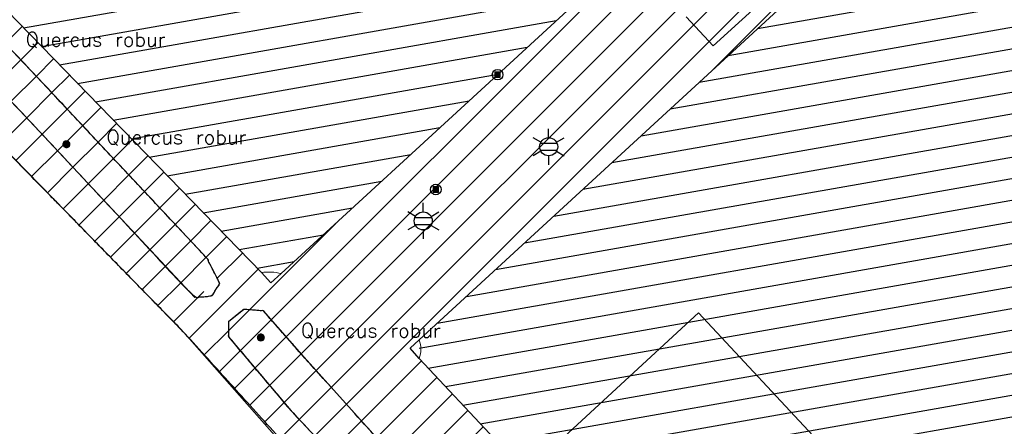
# Model space of a CAD drawing. Header units: metres. Extents: x 102764 to 106916, y 385369 to 392749.
# Tile 5 of 77: x 102814 to 102883, y 385428 to 385457. Entities that reach past the tile are written whole.
import ezdxf
from ezdxf.enums import TextEntityAlignment as Align

# ---------------------------------------------------------------- set-up
doc = ezdxf.new("R2010")
doc.units = ezdxf.units.M
for name, color, linetype, lineweight in [('0-BEPLANTING', 14, 'Continuous', 30), ('0-GRAS OM SPORTVELDEN', 2, 'Continuous', 30), ('0-GRAS SPORTVELDEN', 3, 'Continuous', 30), ('B-WE-GR-STRUIK-G', 90, 'Continuous', 13), ('B-WE-GW-TALUD_KRUIN-G', 70, 'Continuous', 13), ('B-WE-IE-MEUBILAIR_WEGMEUBILAIR-S', 7, 'Continuous', 30), ('B-WE-IE-OV-LICHTMAST-S', 40, 'Continuous', 30), ('B-WE-VW-MARKERING_LANGS_STREEP_DOORGETROKKEN-G', 7, 'Continuous', 13), ('Bomen', 84, 'Continuous', 0), ('Boomsoort', 10, 'Continuous', 0)]:
    doc.layers.add(name, color=color, linetype=linetype, lineweight=lineweight)
doc.styles.add('NLCS-ISO', font='NLCS-ISO.ttf')
doc.styles.add('Style-txt', font='txt.shx')
pattern_1 = [(45, (0, 0), (-1.122532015, 1.122532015), [])]

# ---------------------------------------------------------------- blocks, each defined once
blk = doc.blocks.new('B-SIE-WEG_LICHTMAST-SO')
at = {"ltscale": 0.1}
for p, q in [((0, 1.27), (0, 2.53)), ((-1.1, 0.63), (-2.19, 1.27)), ((1.1, 0.63), (2.19, 1.27)), ((-1.1, -0.63), (-2.19, -1.27)), ((0, -1.27), (0, -2.53)), ((1.1, -0.63), (2.19, -1.27))]:
    blk.add_line(p, q, dxfattribs=at)
at = {"flags": 128}
for points in [[(-1.16, 0.5), (1.16, 0.5)], [(-1.16, -0.5), (1.16, -0.5)]]:
    blk.add_lwpolyline(points, dxfattribs=at)
at = {"ltscale": 0.1}
blk.add_circle((0, 0), 1.27, dxfattribs=at)
at = {"style": 'NLCS-ISO'}
blk.add_attdef('TYPE', text='', height=1.8, dxfattribs=at).set_placement((0, 2.53), align=Align.BOTTOM_CENTER)
blk = doc.blocks.new('SIE-WEG_PAAL_VAST')
blk.add_hatch(color=256).paths.add_polyline_path([(-0.37, -0.37), (-0.37, 0.37), (0.37, 0.37), (0.37, -0.37)])
blk.add_circle((0, 0), 0.75)
blk.add_3dface([(0.37, 0.37), (-0.37, 0.37), (-0.37, -0.37), (0.37, -0.37)])
at = {"style": 'NLCS-ISO'}
blk.add_attdef('TYPE', (0, 0), '', height=1.75, dxfattribs=at)
blk = doc.blocks.new('MPOLYGON_4')
at = {"layer": 'Bomen', "flags": 128}
for points in [[(102830.317, 385434.27), (102830.312, 385434.221), (102830.812, 385434.221)], [(102830.312, 385434.221), (102830.317, 385434.172), (102830.807, 385434.172)], [(102830.312, 385434.221), (102830.812, 385434.221), (102830.807, 385434.172)], [(102830.331, 385434.317), (102830.317, 385434.27), (102830.807, 385434.27)], [(102830.317, 385434.27), (102830.807, 385434.27), (102830.812, 385434.221)], [(102830.354, 385434.36), (102830.331, 385434.317), (102830.793, 385434.317)], [(102830.331, 385434.317), (102830.793, 385434.317), (102830.807, 385434.27)], [(102830.385, 385434.398), (102830.354, 385434.36), (102830.77, 385434.36)], [(102830.354, 385434.36), (102830.77, 385434.36), (102830.793, 385434.317)], [(102830.423, 385434.429), (102830.385, 385434.398), (102830.739, 385434.398)], [(102830.385, 385434.398), (102830.739, 385434.398), (102830.77, 385434.36)], [(102830.467, 385434.452), (102830.423, 385434.429), (102830.701, 385434.429)], [(102830.423, 385434.429), (102830.701, 385434.429), (102830.739, 385434.398)], [(102830.513, 385434.466), (102830.467, 385434.452), (102830.658, 385434.452)], [(102830.467, 385434.452), (102830.658, 385434.452), (102830.701, 385434.429)], [(102830.562, 385434.471), (102830.513, 385434.466), (102830.611, 385434.466)], [(102830.513, 385434.466), (102830.611, 385434.466), (102830.658, 385434.452)], [(102830.317, 385434.172), (102830.331, 385434.126), (102830.793, 385434.126)], [(102830.317, 385434.172), (102830.807, 385434.172), (102830.793, 385434.126)], [(102830.331, 385434.126), (102830.354, 385434.082), (102830.77, 385434.082)], [(102830.331, 385434.126), (102830.793, 385434.126), (102830.77, 385434.082)], [(102830.354, 385434.082), (102830.385, 385434.044), (102830.739, 385434.044)], [(102830.354, 385434.082), (102830.77, 385434.082), (102830.739, 385434.044)], [(102830.385, 385434.044), (102830.423, 385434.013), (102830.701, 385434.013)], [(102830.385, 385434.044), (102830.739, 385434.044), (102830.701, 385434.013)], [(102830.423, 385434.013), (102830.467, 385433.99), (102830.658, 385433.99)], [(102830.423, 385434.013), (102830.701, 385434.013), (102830.658, 385433.99)], [(102830.467, 385433.99), (102830.513, 385433.976), (102830.611, 385433.976)], [(102830.467, 385433.99), (102830.658, 385433.99), (102830.611, 385433.976)], [(102830.513, 385433.976), (102830.611, 385433.976), (102830.562, 385433.971)]]:
    blk.add_lwpolyline(points, close=True, dxfattribs=at)
at = {"layer": 'Bomen', "color": 74, "true_color": 0x55aa00, "flags": 128}
for points in [[(102830.312, 385434.221), (102830.317, 385434.27)], [(102830.317, 385434.172), (102830.312, 385434.221)], [(102830.317, 385434.27), (102830.331, 385434.317)], [(102830.331, 385434.317), (102830.354, 385434.36)], [(102830.354, 385434.36), (102830.385, 385434.398)], [(102830.385, 385434.398), (102830.423, 385434.429)], [(102830.423, 385434.429), (102830.467, 385434.452)], [(102830.467, 385434.452), (102830.513, 385434.466)], [(102830.513, 385434.466), (102830.562, 385434.471)], [(102830.562, 385434.471), (102830.611, 385434.466)], [(102830.611, 385434.466), (102830.658, 385434.452)], [(102830.658, 385434.452), (102830.701, 385434.429)], [(102830.701, 385434.429), (102830.739, 385434.398)], [(102830.739, 385434.398), (102830.77, 385434.36)], [(102830.77, 385434.36), (102830.793, 385434.317)], [(102830.793, 385434.317), (102830.807, 385434.27)], [(102830.807, 385434.27), (102830.812, 385434.221)], [(102830.812, 385434.221), (102830.807, 385434.172)], [(102830.331, 385434.126), (102830.317, 385434.172)], [(102830.354, 385434.082), (102830.331, 385434.126)], [(102830.385, 385434.044), (102830.354, 385434.082)], [(102830.423, 385434.013), (102830.385, 385434.044)], [(102830.467, 385433.99), (102830.423, 385434.013)], [(102830.513, 385433.976), (102830.467, 385433.99)], [(102830.562, 385433.971), (102830.513, 385433.976)], [(102830.611, 385433.976), (102830.562, 385433.971)], [(102830.658, 385433.99), (102830.611, 385433.976)], [(102830.701, 385434.013), (102830.658, 385433.99)], [(102830.739, 385434.044), (102830.701, 385434.013)], [(102830.77, 385434.082), (102830.739, 385434.044)], [(102830.793, 385434.126), (102830.77, 385434.082)], [(102830.807, 385434.172), (102830.793, 385434.126)]]:
    blk.add_lwpolyline(points, dxfattribs=at)
at = {"layer": 'Bomen'}
for points in [[(102830.317, 385434.27), (102830.312, 385434.221), (102830.812, 385434.221)], [(102830.331, 385434.317), (102830.317, 385434.27), (102830.807, 385434.27)], [(102830.317, 385434.27), (102830.807, 385434.27), (102830.812, 385434.221)], [(102830.354, 385434.36), (102830.331, 385434.317), (102830.793, 385434.317)], [(102830.331, 385434.317), (102830.793, 385434.317), (102830.807, 385434.27)], [(102830.385, 385434.398), (102830.354, 385434.36), (102830.77, 385434.36)], [(102830.354, 385434.36), (102830.77, 385434.36), (102830.793, 385434.317)], [(102830.423, 385434.429), (102830.385, 385434.398), (102830.739, 385434.398)], [(102830.385, 385434.398), (102830.739, 385434.398), (102830.77, 385434.36)], [(102830.467, 385434.452), (102830.423, 385434.429), (102830.701, 385434.429)], [(102830.423, 385434.429), (102830.701, 385434.429), (102830.739, 385434.398)], [(102830.513, 385434.466), (102830.467, 385434.452), (102830.658, 385434.452)], [(102830.467, 385434.452), (102830.658, 385434.452), (102830.701, 385434.429)], [(102830.562, 385434.471), (102830.513, 385434.466), (102830.611, 385434.466)], [(102830.513, 385434.466), (102830.611, 385434.466), (102830.658, 385434.452)]]:
    blk.add_solid(points, dxfattribs=at)
at = {"layer": 'Bomen', "extrusion": (0, 0, -1)}
for points in [[(-102830.312, 385434.221), (-102830.317, 385434.172), (-102830.807, 385434.172)], [(-102830.312, 385434.221), (-102830.812, 385434.221), (-102830.807, 385434.172)], [(-102830.317, 385434.172), (-102830.331, 385434.126), (-102830.793, 385434.126)], [(-102830.317, 385434.172), (-102830.807, 385434.172), (-102830.793, 385434.126)], [(-102830.331, 385434.126), (-102830.354, 385434.082), (-102830.77, 385434.082)], [(-102830.331, 385434.126), (-102830.793, 385434.126), (-102830.77, 385434.082)], [(-102830.354, 385434.082), (-102830.385, 385434.044), (-102830.739, 385434.044)], [(-102830.354, 385434.082), (-102830.77, 385434.082), (-102830.739, 385434.044)], [(-102830.385, 385434.044), (-102830.423, 385434.013), (-102830.701, 385434.013)], [(-102830.385, 385434.044), (-102830.739, 385434.044), (-102830.701, 385434.013)], [(-102830.423, 385434.013), (-102830.467, 385433.99), (-102830.658, 385433.99)], [(-102830.423, 385434.013), (-102830.701, 385434.013), (-102830.658, 385433.99)], [(-102830.467, 385433.99), (-102830.513, 385433.976), (-102830.611, 385433.976)], [(-102830.467, 385433.99), (-102830.658, 385433.99), (-102830.611, 385433.976)], [(-102830.513, 385433.976), (-102830.611, 385433.976), (-102830.562, 385433.971)]]:
    blk.add_solid(points, dxfattribs=at)
blk = doc.blocks.new('MPOLYGON_25')
at = {"layer": 'Bomen', "flags": 128}
for points in [[(102816.83, 385448.066), (102816.783, 385448.052), (102816.974, 385448.052)], [(102816.879, 385448.071), (102816.83, 385448.066), (102816.927, 385448.066)], [(102816.83, 385448.066), (102816.927, 385448.066), (102816.974, 385448.052)], [(102816.633, 385447.869), (102816.629, 385447.821), (102817.129, 385447.821)], [(102816.629, 385447.821), (102816.633, 385447.772), (102817.124, 385447.772)], [(102816.629, 385447.821), (102817.129, 385447.821), (102817.124, 385447.772)], [(102816.648, 385447.916), (102816.633, 385447.869), (102817.124, 385447.869)], [(102816.633, 385447.869), (102817.124, 385447.869), (102817.129, 385447.821)], [(102816.633, 385447.772), (102816.648, 385447.725), (102817.11, 385447.725)], [(102816.633, 385447.772), (102817.124, 385447.772), (102817.11, 385447.725)], [(102816.671, 385447.96), (102816.648, 385447.916), (102817.11, 385447.916)], [(102816.648, 385447.916), (102817.11, 385447.916), (102817.124, 385447.869)], [(102816.648, 385447.725), (102816.671, 385447.682), (102817.086, 385447.682)], [(102816.648, 385447.725), (102817.11, 385447.725), (102817.086, 385447.682)], [(102816.702, 385447.997), (102816.671, 385447.96), (102817.086, 385447.96)], [(102816.671, 385447.96), (102817.086, 385447.96), (102817.11, 385447.916)], [(102816.671, 385447.682), (102816.702, 385447.644), (102817.055, 385447.644)], [(102816.671, 385447.682), (102817.086, 385447.682), (102817.055, 385447.644)], [(102816.74, 385448.029), (102816.702, 385447.997), (102817.055, 385447.997)], [(102816.702, 385447.997), (102817.055, 385447.997), (102817.086, 385447.96)], [(102816.702, 385447.644), (102816.74, 385447.613), (102817.017, 385447.613)], [(102816.702, 385447.644), (102817.055, 385447.644), (102817.017, 385447.613)], [(102816.783, 385448.052), (102816.74, 385448.029), (102817.017, 385448.029)], [(102816.74, 385448.029), (102817.017, 385448.029), (102817.055, 385447.997)], [(102816.74, 385447.613), (102816.783, 385447.59), (102816.974, 385447.59)], [(102816.74, 385447.613), (102817.017, 385447.613), (102816.974, 385447.59)], [(102816.783, 385448.052), (102816.974, 385448.052), (102817.017, 385448.029)], [(102816.783, 385447.59), (102816.83, 385447.575), (102816.927, 385447.575)], [(102816.783, 385447.59), (102816.974, 385447.59), (102816.927, 385447.575)], [(102816.83, 385447.575), (102816.927, 385447.575), (102816.879, 385447.571)]]:
    blk.add_lwpolyline(points, close=True, dxfattribs=at)
at = {"layer": 'Bomen', "color": 74, "true_color": 0x55aa00, "flags": 128}
for points in [[(102816.783, 385448.052), (102816.83, 385448.066)], [(102816.83, 385448.066), (102816.879, 385448.071)], [(102816.879, 385448.071), (102816.927, 385448.066)], [(102816.927, 385448.066), (102816.974, 385448.052)], [(102816.629, 385447.821), (102816.633, 385447.869)], [(102816.633, 385447.772), (102816.629, 385447.821)], [(102816.633, 385447.869), (102816.648, 385447.916)], [(102816.648, 385447.725), (102816.633, 385447.772)], [(102816.648, 385447.916), (102816.671, 385447.96)], [(102816.671, 385447.682), (102816.648, 385447.725)], [(102816.671, 385447.96), (102816.702, 385447.997)], [(102816.702, 385447.644), (102816.671, 385447.682)], [(102816.702, 385447.997), (102816.74, 385448.029)], [(102816.74, 385447.613), (102816.702, 385447.644)], [(102816.74, 385448.029), (102816.783, 385448.052)], [(102816.783, 385447.59), (102816.74, 385447.613)], [(102816.83, 385447.575), (102816.783, 385447.59)], [(102816.879, 385447.571), (102816.83, 385447.575)], [(102816.927, 385447.575), (102816.879, 385447.571)], [(102816.974, 385447.59), (102816.927, 385447.575)], [(102816.974, 385448.052), (102817.017, 385448.029)], [(102817.017, 385447.613), (102816.974, 385447.59)], [(102817.017, 385448.029), (102817.055, 385447.997)], [(102817.055, 385447.644), (102817.017, 385447.613)], [(102817.055, 385447.997), (102817.086, 385447.96)], [(102817.086, 385447.682), (102817.055, 385447.644)], [(102817.086, 385447.96), (102817.11, 385447.916)], [(102817.11, 385447.725), (102817.086, 385447.682)], [(102817.11, 385447.916), (102817.124, 385447.869)], [(102817.124, 385447.772), (102817.11, 385447.725)], [(102817.124, 385447.869), (102817.129, 385447.821)], [(102817.129, 385447.821), (102817.124, 385447.772)]]:
    blk.add_lwpolyline(points, dxfattribs=at)
at = {"layer": 'Bomen'}
for points in [[(102816.83, 385448.066), (102816.783, 385448.052), (102816.974, 385448.052)], [(102816.879, 385448.071), (102816.83, 385448.066), (102816.927, 385448.066)], [(102816.83, 385448.066), (102816.927, 385448.066), (102816.974, 385448.052)], [(102816.633, 385447.869), (102816.629, 385447.821), (102817.129, 385447.821)], [(102816.648, 385447.916), (102816.633, 385447.869), (102817.124, 385447.869)], [(102816.633, 385447.869), (102817.124, 385447.869), (102817.129, 385447.821)], [(102816.671, 385447.96), (102816.648, 385447.916), (102817.11, 385447.916)], [(102816.648, 385447.916), (102817.11, 385447.916), (102817.124, 385447.869)], [(102816.702, 385447.997), (102816.671, 385447.96), (102817.086, 385447.96)], [(102816.671, 385447.96), (102817.086, 385447.96), (102817.11, 385447.916)], [(102816.74, 385448.029), (102816.702, 385447.997), (102817.055, 385447.997)], [(102816.702, 385447.997), (102817.055, 385447.997), (102817.086, 385447.96)], [(102816.783, 385448.052), (102816.74, 385448.029), (102817.017, 385448.029)], [(102816.74, 385448.029), (102817.017, 385448.029), (102817.055, 385447.997)], [(102816.783, 385448.052), (102816.974, 385448.052), (102817.017, 385448.029)]]:
    blk.add_solid(points, dxfattribs=at)
at = {"layer": 'Bomen', "extrusion": (0, 0, -1)}
for points in [[(-102816.629, 385447.821), (-102816.633, 385447.772), (-102817.124, 385447.772)], [(-102816.629, 385447.821), (-102817.129, 385447.821), (-102817.124, 385447.772)], [(-102816.633, 385447.772), (-102816.648, 385447.725), (-102817.11, 385447.725)], [(-102816.633, 385447.772), (-102817.124, 385447.772), (-102817.11, 385447.725)], [(-102816.648, 385447.725), (-102816.671, 385447.682), (-102817.086, 385447.682)], [(-102816.648, 385447.725), (-102817.11, 385447.725), (-102817.086, 385447.682)], [(-102816.671, 385447.682), (-102816.702, 385447.644), (-102817.055, 385447.644)], [(-102816.671, 385447.682), (-102817.086, 385447.682), (-102817.055, 385447.644)], [(-102816.702, 385447.644), (-102816.74, 385447.613), (-102817.017, 385447.613)], [(-102816.702, 385447.644), (-102817.055, 385447.644), (-102817.017, 385447.613)], [(-102816.74, 385447.613), (-102816.783, 385447.59), (-102816.974, 385447.59)], [(-102816.74, 385447.613), (-102817.017, 385447.613), (-102816.974, 385447.59)], [(-102816.783, 385447.59), (-102816.83, 385447.575), (-102816.927, 385447.575)], [(-102816.783, 385447.59), (-102816.974, 385447.59), (-102816.927, 385447.575)], [(-102816.83, 385447.575), (-102816.927, 385447.575), (-102816.879, 385447.571)]]:
    blk.add_solid(points, dxfattribs=at)

msp = doc.modelspace()

# ---------------------------------------------------------------- hatches: boundary and pattern name
at = {"layer": '0-BEPLANTING'}
h = msp.add_hatch(dxfattribs=at)
h.set_pattern_fill('ANSI31', color=256, scale=0.1, pattern_type=2)
h.set_pattern_definition(pattern_1)
h.paths.add_polyline_path([(102818.068, 385526.567), (102822.382, 385519.43), (102821.821, 385517.397), (102817.592, 385513.202), (102817.111, 385512.725), (102814.349, 385509.985), (102796.54, 385489.58), (102794.337, 385486.555), (102788.775, 385481.052), (102788.156, 385479.85), (102788.67, 385479.002), (102801.053, 385467.084), (102815.174, 385452.172), (102826.761, 385439.809), (102826.513, 385437.088), (102825.905, 385437.027), (102813.245, 385450.579), (102798.973, 385465.496), (102785.346, 385480.995), (102785.997, 385482.872), (102790.614, 385488.342), (102793.823, 385491.916), (102796.959, 385498.402), (102799.348, 385503.644), (102800.68, 385506.802), (102802.979, 385514.011), (102805.328, 385522.114), (102805.832, 385523.007), (102807.236, 385525.14), (102809.401, 385526.536), (102810.421, 385526.19), (102809.25, 385521.466), (102814.814, 385520.135), (102815.571, 385523.385), (102816.469, 385527.44)])
h = msp.add_hatch(dxfattribs=at)
h.set_pattern_fill('ANSI31', color=256, scale=0.1, pattern_type=2)
h.set_pattern_definition(pattern_1)
h.paths.add_polyline_path([(102830.739, 385436.088), (102833.6, 385432.841), (102846.94, 385418.017), (102849.762, 385413.887), (102866.63, 385396.138), (102881.926, 385380.232), (102881.586, 385379.507), (102881.245, 385378.781), (102880.025, 385378.039), (102865.405, 385393.604), (102849.434, 385411.265), (102832.663, 385429.09), (102828.285, 385434.268), (102828.28, 385435.332), (102829.357, 385436.2)])
at = {"layer": '0-GRAS OM SPORTVELDEN'}
h = msp.add_hatch(dxfattribs=at)
h.set_pattern_fill('ANSI31', color=256, scale=0.1, pattern_type=2)
h.set_pattern_definition(pattern_1)
h.paths.add_polyline_path([(102818.791, 385548.949), (102852.278, 385571.403), (102852.01, 385571.785), (102854.779, 385573.705), (102854.814, 385573.652), (102861.062, 385577.84), (102860.385, 385578.85), (102881.086, 385592.66), (102881.167, 385592.518), (102896.08, 385602.431), (102896.914, 385602.263), (102909.187, 385610.579), (102923.796, 385590.802), (102929.331, 385582.511), (102934.801, 385587.158), (102931.012, 385591.433), (102931.276, 385592.035), (102929.878, 385593.618), (102930.103, 385593.841), (102930.032, 385593.925), (102931.181, 385594.899), (102909.294, 385619.239), (102881.276, 385599.316), (102838.319, 385569.049), (102820.082, 385556.014), (102816.237, 385555.902), (102814.84, 385551.034), (102812.576, 385547.764, -0.726153), (102812.495, 385547.491), (102812.974, 385528.325), (102813.041, 385528.155), (102816.469, 385527.44), (102818.068, 385526.567), (102822.382, 385519.43), (102821.821, 385517.397), (102814.349, 385509.985), (102796.54, 385489.58), (102794.334, 385486.508), (102788.775, 385481.052), (102788.156, 385479.85), (102788.67, 385479.002), (102801.053, 385467.084), (102815.174, 385452.172), (102826.761, 385439.809), (102827.671, 385438.032), (102827.121, 385437.148), (102825.905, 385437.027), (102813.245, 385450.579), (102798.973, 385465.496), (102785.346, 385480.995), (102782.926, 385479.23), (102796.455, 385464.752), (102811.312, 385448.73), (102825.2, 385434.526), (102847.479, 385409.915), (102881.866, 385372.633), (102883.513, 385371.034), (102883.291, 385374.79), (102881.245, 385378.781), (102880.025, 385378.039), (102865.405, 385393.604), (102849.434, 385411.265), (102832.663, 385429.09), (102828.285, 385434.268), (102828.28, 385435.332), (102829.357, 385436.2), (102830.739, 385436.088), (102833.6, 385432.841), (102846.94, 385418.017), (102849.762, 385413.887), (102866.63, 385396.138), (102881.926, 385380.232), (102881.245, 385378.781), (102883.291, 385374.79), (102883.821, 385376.734), (102886.501, 385380.319), (102894.916, 385388.491), (102918.544, 385410.094), (102930.46, 385420.996), (102948.56, 385437.721), (102950.222, 385438.966), (102951.51, 385438.159), (102962.401, 385448.358), (102961.56, 385449.648), (102966.041, 385454.541), (102965.418, 385455.643), (102961.232, 385460.655), (102951.229, 385472.387), (102951.863, 385473.45), (102935.309, 385493.196), (102935.309, 385493.935), (102935.936, 385494.999), (102937.676, 385495.522), (102944.945, 385487.085), (102955.765, 385474.446), (102965.912, 385463.906), (102967.187, 385462.84), (102968.5, 385463.364), (102973.776, 385468.073), (102986.067, 385479.157), (102987.24, 385480.371), (102987.085, 385482.054), (102979.568, 385491.432), (102977.122, 385494.758), (102977.122, 385496.261), (102977.372, 385497.48), (102978.744, 385497.394), (102979.547, 385496.923), (102980.796, 385497.944), (102980.612, 385498.163), (102977.66, 385501.169), (102976.901, 385502.018), (102977.148, 385502.385), (102973.622, 385506.043), (102973.425, 385505.789), (102972.083, 385507.297), (102971.145, 385506.35), (102963.18, 385514.877), (102959.38, 385511.427), (102958.539, 385512.315), (102953.802, 385507.937), (102943.631, 385518.966), (102943.655, 385519.032), (102938.436, 385524.6), (102916.808, 385510.082), (102917.924, 385508.232), (102915.274, 385506.396), (102914.855, 385506.983), (102894.022, 385487.894), (102894.354, 385487.471), (102894.207, 385487.337), (102894.264, 385487.289), (102891.838, 385485.058), (102891.409, 385485.48), (102886.046, 385480.597), (102886.118, 385480.519), (102885.858, 385480.281), (102885.987, 385480.141), (102874.113, 385469.245), (102873.921, 385469.471), (102873.921, 385469.408), (102872.611, 385470.679), (102884.883, 385481.892), (102885.04, 385481.715), (102889.495, 385485.76), (102889.63, 385486.735), (102892.547, 385489.33), (102893.556, 385489.476), (102913.987, 385508.294), (102913.271, 385509.279), (102913.075, 385509.178), (102912.774, 385509.54), (102913.749, 385510.201), (102908.677, 385517.663), (102888.628, 385504.311), (102863.979, 385487.694), (102862.893, 385484.219), (102861.309, 385484.754), (102862.508, 385488.604), (102881.349, 385501.33), (102880.306, 385502.691), (102859.193, 385488.568), (102854.143, 385495.406), (102853.653, 385495.124), (102850.267, 385499.672), (102850.71, 385500.038), (102845.124, 385507.729), (102831.135, 385528.424)])
h.paths.add_polyline_path([(102827.983, 385515.027), (102828.646, 385514.354), (102848.05, 385492.873), (102866.736, 385472.088), (102867.394, 385471.373), (102866.72, 385470.72), (102852.697, 385457.759), (102847.226, 385452.716), (102831.991, 385438.718), (102831.257, 385438.066), (102830.602, 385438.785), (102811.031, 385458.915), (102791.511, 385478.987), (102790.804, 385479.728), (102791.543, 385480.453), (102806.546, 385494.682), (102811.942, 385499.791), (102827.162, 385514.304)], flags=17)
h.paths.add_polyline_path([(102865.094, 385460.772), (102864.948, 385460.625), (102865.002, 385460.568), (102862.755, 385458.546), (102862.704, 385458.57), (102862.532, 385458.428), (102861.695, 385459.302), (102864.264, 385461.677)], flags=17)
h.paths.add_polyline_path([(102913.884, 385500.53), (102914.627, 385501.162), (102915.31, 385500.438), (102920.544, 385494.733), (102922.458, 385492.631), (102929.932, 385484.442), (102933.645, 385480.461), (102938.741, 385475.025), (102942.574, 385470.821), (102950.052, 385462.691), (102951.526, 385461.141), (102957.179, 385454.932), (102957.885, 385454.181), (102957.162, 385453.533), (102920.836, 385420.146), (102885.046, 385387.253), (102884.347, 385386.601), (102883.764, 385387.205), (102878.334, 385393.069), (102876.653, 385394.918), (102869.173, 385403.019), (102865.365, 385407.064), (102860.344, 385412.553), (102856.622, 385416.652), (102849.182, 385424.725), (102847.023, 385427.058), (102841.716, 385432.743), (102841.081, 385433.478), (102841.708, 385434.055), (102877.67, 385467.136)], flags=17)
at = {"layer": '0-GRAS SPORTVELDEN'}
h = msp.add_hatch(dxfattribs=at)
h.set_pattern_fill('HATCH', color=256, scale=0.1, style=0, pattern_type=2)
h.set_pattern_definition([(10, (102848.1288, 385481.8483), (-0.260472, 1.477212), [])])
h.paths.add_polyline_path([(102848.05, 385492.873), (102828.646, 385514.354), (102827.162, 385514.304), (102811.942, 385499.791), (102806.546, 385494.682), (102791.543, 385480.453), (102791.511, 385478.987), (102811.031, 385458.915), (102830.602, 385438.785), (102831.991, 385438.718), (102847.226, 385452.716), (102852.697, 385457.759), (102866.72, 385470.72), (102866.736, 385472.088)])
h = msp.add_hatch(dxfattribs=at)
h.set_pattern_fill('HATCH', color=256, scale=0.1, style=0, pattern_type=2)
h.set_pattern_definition([(10, (102897.1684, 385475.2424), (-0.260472, 1.477212), [])])
h.paths.add_polyline_path([(102920.544, 385494.733), (102915.31, 385500.438), (102913.884, 385500.53), (102877.67, 385467.136), (102841.708, 385434.055), (102841.716, 385432.743), (102847.023, 385427.058), (102849.182, 385424.725), (102856.622, 385416.652), (102860.344, 385412.553), (102865.365, 385407.064), (102869.173, 385403.019), (102876.653, 385394.918), (102878.334, 385393.069), (102883.764, 385387.205), (102885.046, 385387.253), (102920.836, 385420.146), (102957.162, 385453.533), (102957.179, 385454.932), (102951.526, 385461.141), (102950.052, 385462.691), (102942.574, 385470.821), (102938.741, 385475.025), (102933.645, 385480.461), (102929.932, 385484.442), (102922.458, 385492.631)])

# ---------------------------------------------------------------- linework, layer by layer
at = {"layer": '0-GRAS OM SPORTVELDEN', "flags": 128}
msp.add_lwpolyline([(102827.983, 385515.027), (102828.646, 385514.354), (102848.05, 385492.873), (102866.736, 385472.088), (102867.394, 385471.373), (102866.72, 385470.72), (102852.697, 385457.759), (102847.226, 385452.716), (102831.991, 385438.718), (102831.257, 385438.066), (102830.602, 385438.785), (102811.031, 385458.915), (102791.511, 385478.987), (102790.804, 385479.728), (102791.543, 385480.453), (102806.546, 385494.682), (102811.942, 385499.791), (102827.162, 385514.304)], close=True, dxfattribs=at)
msp.add_lwpolyline([(102951.526, 385461.141), (102957.179, 385454.932), (102957.885, 385454.181), (102957.162, 385453.533), (102920.836, 385420.146), (102885.046, 385387.253), (102884.347, 385386.601), (102883.764, 385387.205), (102878.334, 385393.069), (102876.653, 385394.918), (102869.173, 385403.019), (102865.365, 385407.064), (102860.344, 385412.553), (102856.622, 385416.652), (102849.182, 385424.725), (102847.023, 385427.058), (102841.716, 385432.743), (102841.081, 385433.478), (102841.708, 385434.055), (102877.67, 385467.136)], dxfattribs=at)
at = {"layer": 'B-WE-GR-STRUIK-G', "flags": 128}
msp.add_lwpolyline([(102798.973, 385465.496), (102813.245, 385450.579), (102825.905, 385437.027), (102827.121, 385437.148), (102827.671, 385438.032), (102826.761, 385439.809), (102815.174, 385452.172), (102801.053, 385467.084)], dxfattribs=at)
msp.add_lwpolyline([(102833.6, 385432.841), (102846.94, 385418.017), (102849.762, 385413.887), (102866.63, 385396.138), (102881.926, 385380.232), (102881.245, 385378.781), (102880.025, 385378.039), (102865.405, 385393.604), (102849.434, 385411.265), (102832.663, 385429.09), (102828.285, 385434.268), (102828.28, 385435.332), (102829.357, 385436.2), (102830.739, 385436.088)], close=True, dxfattribs=at)
at = {"layer": 'B-WE-GW-TALUD_KRUIN-G', "flags": 128}
msp.add_lwpolyline([(102832.587, 385426.149), (102825.2, 385434.526), (102811.312, 385448.73), (102796.455, 385464.752), (102782.926, 385479.23), (102781.632, 385480.198), (102780.376, 385480.05), (102779.475, 385479.162)], dxfattribs=at)
at = {"layer": 'B-WE-VW-MARKERING_LANGS_STREEP_DOORGETROKKEN-G', "flags": 128}
msp.add_lwpolyline([(102830.602, 385438.785), (102831.257, 385438.066), (102831.991, 385438.718), (102847.226, 385452.716), (102852.697, 385457.759), (102866.72, 385470.72), (102867.394, 385471.373), (102866.736, 385472.088), (102848.05, 385492.873), (102828.646, 385514.354), (102827.983, 385515.027), (102827.162, 385514.304), (102811.942, 385499.791), (102806.546, 385494.682), (102791.543, 385480.453), (102790.804, 385479.728), (102791.511, 385478.987), (102811.031, 385458.915)], close=True, dxfattribs=at)
for points in [[(102951.526, 385461.141), (102957.179, 385454.932), (102957.885, 385454.181), (102957.162, 385453.533), (102920.836, 385420.146), (102885.046, 385387.253), (102884.347, 385386.601), (102883.764, 385387.205), (102878.334, 385393.069), (102876.653, 385394.918), (102869.173, 385403.019), (102865.365, 385407.064), (102860.344, 385412.553), (102856.622, 385416.652), (102849.182, 385424.725), (102847.023, 385427.058), (102841.716, 385432.743), (102841.081, 385433.478), (102841.708, 385434.055), (102877.67, 385467.136)], [(102860.5, 385456.791), (102862.404, 385454.749), (102868.784, 385460.553), (102866.879, 385462.614)], [(102876.653, 385394.918), (102888.82, 385406.249), (102880.082, 385415.76), (102870.081, 385426.608), (102861.361, 385435.966), (102849.182, 385424.725)]]:
    msp.add_lwpolyline(points, dxfattribs=at)
at = {"layer": 'B-WE-VW-MARKERING_LANGS_STREEP_DOORGETROKKEN-G'}
for centre, radius, start, end in [((102831.138, 385435.459), 3.368, 75.32594, 99.15089), ((102839.835, 385433.388), 1.988, 341.08139, 19.61733)]:
    msp.add_arc(centre, radius, start, end, dxfattribs=at)
at = {"layer": 'Defpoints', "flags": 128}
msp.add_lwpolyline([(102833.6, 385432.841), (102830.739, 385436.088), (102829.357, 385436.2), (102828.28, 385435.332), (102828.285, 385434.268), (102832.663, 385429.09), (102849.434, 385411.265), (102865.405, 385393.604), (102880.025, 385378.039), (102881.245, 385378.781), (102881.926, 385380.232), (102866.63, 385396.138), (102849.762, 385413.887), (102846.94, 385418.017)], close=True, dxfattribs=at)
at = {"layer": 'Defpoints'}
msp.add_rational_spline([(102818.791, 385548.949), (102835.535, 385560.176), (102852.278, 385571.403), (102852.144, 385571.594), (102852.01, 385571.785), (102853.395, 385572.745), (102854.779, 385573.705), (102854.797, 385573.678), (102854.814, 385573.652), (102857.938, 385575.746), (102861.062, 385577.84), (102860.723, 385578.345), (102860.385, 385578.85), (102870.736, 385585.755), (102881.086, 385592.66), (102881.127, 385592.589), (102881.167, 385592.518), (102888.624, 385597.475), (102896.08, 385602.431), (102896.497, 385602.347), (102896.914, 385602.263), (102903.051, 385606.421), (102909.187, 385610.579), (102916.492, 385600.691), (102923.796, 385590.802), (102926.564, 385586.656), (102929.331, 385582.511), (102932.066, 385584.834), (102934.801, 385587.158), (102932.907, 385589.296), (102931.012, 385591.433), (102931.144, 385591.734), (102931.276, 385592.035), (102930.577, 385592.827), (102929.878, 385593.618), (102929.99, 385593.729), (102930.103, 385593.841), (102930.067, 385593.883), (102930.032, 385593.925), (102930.606, 385594.412), (102931.181, 385594.899), (102920.238, 385607.069), (102909.294, 385619.239), (102895.285, 385609.278), (102881.276, 385599.316), (102859.798, 385584.182), (102838.319, 385569.049), (102829.201, 385562.531), (102820.082, 385556.014), (102818.159, 385555.958), (102816.237, 385555.902), (102815.538, 385553.468), (102814.84, 385551.034), (102813.708, 385549.399), (102812.576, 385547.764), (102812.666, 385547.702), (102812.635, 385547.598), (102812.604, 385547.494), (102812.495, 385547.491), (102812.734, 385537.908), (102812.974, 385528.325), (102813.008, 385528.24), (102813.041, 385528.155), (102814.755, 385527.797), (102816.469, 385527.44), (102817.269, 385527.003), (102818.068, 385526.567), (102820.225, 385522.998), (102822.382, 385519.43), (102822.102, 385518.414), (102821.821, 385517.397), (102818.085, 385513.691), (102814.349, 385509.985), (102805.445, 385499.782), (102796.54, 385489.58), (102795.437, 385488.044), (102794.334, 385486.508), (102791.554, 385483.78), (102788.775, 385481.052), (102788.466, 385480.451), (102788.156, 385479.85), (102788.413, 385479.426), (102788.67, 385479.002), (102794.862, 385473.043), (102801.053, 385467.084), (102808.114, 385459.628), (102815.174, 385452.172), (102820.968, 385445.991), (102826.761, 385439.809), (102827.216, 385438.921), (102827.671, 385438.032), (102827.396, 385437.59), (102827.121, 385437.148), (102826.513, 385437.088), (102825.905, 385437.027), (102819.575, 385443.803), (102813.245, 385450.579), (102806.109, 385458.037), (102798.973, 385465.496), (102792.16, 385473.246), (102785.346, 385480.995), (102784.136, 385480.112), (102782.926, 385479.23), (102789.691, 385471.991), (102796.455, 385464.752), (102803.884, 385456.741), (102811.312, 385448.73), (102818.256, 385441.628), (102825.2, 385434.526), (102836.34, 385422.22), (102847.479, 385409.915), (102864.673, 385391.274), (102881.866, 385372.633), (102882.69, 385371.833), (102883.513, 385371.034), (102883.402, 385372.912), (102883.291, 385374.79), (102882.268, 385376.785), (102881.245, 385378.781), (102880.635, 385378.41), (102880.025, 385378.039), (102872.715, 385385.822), (102865.405, 385393.604), (102857.42, 385402.434), (102849.434, 385411.265), (102841.049, 385420.177), (102832.663, 385429.09), (102830.474, 385431.679), (102828.285, 385434.268), (102828.283, 385434.8), (102828.28, 385435.332), (102828.819, 385435.766), (102829.357, 385436.2), (102830.048, 385436.144), (102830.739, 385436.088), (102832.17, 385434.465), (102833.6, 385432.841), (102840.27, 385425.429), (102846.94, 385418.017), (102848.351, 385415.952), (102849.762, 385413.887), (102858.196, 385405.013), (102866.63, 385396.138), (102874.278, 385388.185), (102881.926, 385380.232), (102881.586, 385379.507), (102881.245, 385378.781), (102882.268, 385376.785), (102883.291, 385374.79), (102883.556, 385375.762), (102883.821, 385376.734), (102885.161, 385378.526), (102886.501, 385380.319), (102890.709, 385384.405), (102894.916, 385388.491), (102906.73, 385399.292), (102918.544, 385410.094), (102924.502, 385415.545), (102930.46, 385420.996), (102939.51, 385429.358), (102948.56, 385437.721), (102949.391, 385438.344), (102950.222, 385438.966), (102950.866, 385438.562), (102951.51, 385438.159), (102956.956, 385443.258), (102962.401, 385448.358), (102961.981, 385449.003), (102961.56, 385449.648), (102963.801, 385452.095), (102966.041, 385454.541), (102965.73, 385455.092), (102965.418, 385455.643), (102963.325, 385458.149), (102961.232, 385460.655), (102956.231, 385466.521), (102951.229, 385472.387), (102951.546, 385472.919), (102951.863, 385473.45), (102943.586, 385483.323), (102935.309, 385493.196), (102935.309, 385493.566), (102935.309, 385493.935), (102935.623, 385494.467), (102935.936, 385494.999), (102936.806, 385495.26), (102937.676, 385495.522), (102941.311, 385491.303), (102944.945, 385487.085), (102950.355, 385480.765), (102955.765, 385474.446), (102960.839, 385469.176), (102965.912, 385463.906), (102966.55, 385463.373), (102967.187, 385462.84), (102967.844, 385463.102), (102968.5, 385463.364), (102971.138, 385465.719), (102973.776, 385468.073), (102979.922, 385473.615), (102986.067, 385479.157), (102986.654, 385479.764), (102987.24, 385480.371), (102987.163, 385481.213), (102987.085, 385482.054), (102983.327, 385486.743), (102979.568, 385491.432), (102978.345, 385493.095), (102977.122, 385494.758), (102977.122, 385495.509), (102977.122, 385496.261), (102977.247, 385496.871), (102977.372, 385497.48), (102978.058, 385497.437), (102978.744, 385497.394), (102979.146, 385497.159), (102979.547, 385496.923), (102980.171, 385497.434), (102980.796, 385497.944), (102980.704, 385498.054), (102980.612, 385498.163), (102979.136, 385499.666), (102977.66, 385501.169), (102977.281, 385501.594), (102976.901, 385502.018), (102977.025, 385502.202), (102977.148, 385502.385), (102975.385, 385504.214), (102973.622, 385506.043), (102973.523, 385505.916), (102973.425, 385505.789), (102972.754, 385506.543), (102972.083, 385507.297), (102971.614, 385506.823), (102971.145, 385506.35), (102967.163, 385510.613), (102963.18, 385514.877), (102961.28, 385513.152), (102959.38, 385511.427), (102958.96, 385511.871), (102958.539, 385512.315), (102956.171, 385510.126), (102953.802, 385507.937), (102948.717, 385513.452), (102943.631, 385518.966), (102943.643, 385518.999), (102943.655, 385519.032), (102941.046, 385521.816), (102938.436, 385524.6), (102927.622, 385517.341), (102916.808, 385510.082), (102917.366, 385509.157), (102917.924, 385508.232), (102916.599, 385507.314), (102915.274, 385506.396), (102915.065, 385506.689), (102914.855, 385506.983), (102904.439, 385497.438), (102894.022, 385487.894), (102894.188, 385487.682), (102894.354, 385487.471), (102894.281, 385487.404), (102894.207, 385487.337), (102894.236, 385487.313), (102894.264, 385487.289), (102893.051, 385486.174), (102891.838, 385485.058), (102891.623, 385485.269), (102891.409, 385485.48), (102888.727, 385483.039), (102886.046, 385480.597), (102886.082, 385480.558), (102886.118, 385480.519), (102885.988, 385480.4), (102885.858, 385480.281), (102885.922, 385480.211), (102885.987, 385480.141), (102880.05, 385474.693), (102874.113, 385469.245), (102874.017, 385469.358), (102873.921, 385469.471), (102873.921, 385469.44), (102873.921, 385469.408), (102873.266, 385470.044), (102872.611, 385470.679), (102878.747, 385476.285), (102884.883, 385481.892), (102884.962, 385481.803), (102885.04, 385481.715), (102887.268, 385483.737), (102889.495, 385485.76), (102889.563, 385486.247), (102889.63, 385486.735), (102891.089, 385488.032), (102892.547, 385489.33), (102893.052, 385489.403), (102893.556, 385489.476), (102903.772, 385498.885), (102913.987, 385508.294), (102913.629, 385508.786), (102913.271, 385509.279), (102913.173, 385509.229), (102913.075, 385509.178), (102912.925, 385509.359), (102912.774, 385509.54), (102913.262, 385509.871), (102913.749, 385510.201), (102911.213, 385513.932), (102908.677, 385517.663), (102898.653, 385510.987), (102888.628, 385504.311), (102876.304, 385496.003), (102863.979, 385487.694), (102863.436, 385485.956), (102862.893, 385484.219), (102862.101, 385484.486), (102861.309, 385484.754), (102861.909, 385486.679), (102862.508, 385488.604), (102871.929, 385494.967), (102881.349, 385501.33), (102880.828, 385502.01), (102880.306, 385502.691), (102869.75, 385495.629), (102859.193, 385488.568), (102856.668, 385491.987), (102854.143, 385495.406), (102853.898, 385495.265), (102853.653, 385495.124), (102851.96, 385497.398), (102850.267, 385499.672), (102850.489, 385499.855), (102850.71, 385500.038), (102847.917, 385503.883), (102845.124, 385507.729), (102838.13, 385518.077), (102831.135, 385528.424), (102824.963, 385538.687), (102818.791, 385548.949)], [1, 1, 1, 1, 1, 1, 1, 1, 1, 1, 1, 1, 1, 1, 1, 1, 1, 1, 1, 1, 1, 1, 1, 1, 1, 1, 1, 1, 1, 1, 1, 1, 1, 1, 1, 1, 1, 1, 1, 1, 1, 1, 1, 1, 1, 1, 1, 1, 1, 1, 1, 1, 1, 1, 1, 0.809166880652, 1, 0.809166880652, 1, 1, 1, 1, 1, 1, 1, 1, 1, 1, 1, 1, 1, 1, 1, 1, 1, 1, 1, 1, 1, 1, 1, 1, 1, 1, 1, 1, 1, 1, 1, 1, 1, 1, 1, 1, 1, 1, 1, 1, 1, 1, 1, 1, 1, 1, 1, 1, 1, 1, 1, 1, 1, 1, 1, 1, 1, 1, 1, 1, 1, 1, 1, 1, 1, 1, 1, 1, 1, 1, 1, 1, 1, 1, 1, 1, 1, 1, 1, 1, 1, 1, 1, 1, 1, 1, 1, 1, 1, 1, 1, 1, 1, 1, 1, 1, 1, 1, 1, 1, 1, 1, 1, 1, 1, 1, 1, 1, 1, 1, 1, 1, 1, 1, 1, 1, 1, 1, 1, 1, 1, 1, 1, 1, 1, 1, 1, 1, 1, 1, 1, 1, 1, 1, 1, 1, 1, 1, 1, 1, 1, 1, 1, 1, 1, 1, 1, 1, 1, 1, 1, 1, 1, 1, 1, 1, 1, 1, 1, 1, 1, 1, 1, 1, 1, 1, 1, 1, 1, 1, 1, 1, 1, 1, 1, 1, 1, 1, 1, 1, 1, 1, 1, 1, 1, 1, 1, 1, 1, 1, 1, 1, 1, 1, 1, 1, 1, 1, 1, 1, 1, 1, 1, 1, 1, 1, 1, 1, 1, 1, 1, 1, 1, 1, 1, 1, 1, 1, 1, 1, 1, 1, 1, 1, 1, 1, 1, 1, 1, 1, 1, 1, 1, 1, 1, 1, 1, 1, 1, 1, 1, 1, 1, 1, 1, 1, 1, 1, 1, 1, 1, 1, 1, 1, 1, 1, 1, 1, 1, 1, 1, 1, 1, 1, 1, 1, 1, 1, 1, 1, 1, 1, 1, 1, 1, 1, 1, 1, 1, 1, 1], degree=2, knots=[0, 0, 0, 0.012346, 0.012346, 0.024691, 0.024691, 0.037037, 0.037037, 0.049383, 0.049383, 0.061728, 0.061728, 0.074074, 0.074074, 0.08642, 0.08642, 0.098765, 0.098765, 0.111111, 0.111111, 0.123457, 0.123457, 0.135802, 0.135802, 0.148148, 0.148148, 0.160494, 0.160494, 0.17284, 0.17284, 0.185185, 0.185185, 0.197531, 0.197531, 0.209877, 0.209877, 0.222222, 0.222222, 0.234568, 0.234568, 0.246914, 0.246914, 0.259259, 0.259259, 0.271605, 0.271605, 0.283951, 0.283951, 0.296296, 0.296296, 0.308642, 0.308642, 0.320988, 0.320988, 0.333333, 0.333333, 0.5, 0.5, 0.666667, 0.666667, 0.669048, 0.669048, 0.671429, 0.671429, 0.67381, 0.67381, 0.67619, 0.67619, 0.678571, 0.678571, 0.680952, 0.680952, 0.683333, 0.683333, 0.685714, 0.685714, 0.688095, 0.688095, 0.690476, 0.690476, 0.692857, 0.692857, 0.695238, 0.695238, 0.697619, 0.697619, 0.7, 0.7, 0.702381, 0.702381, 0.704762, 0.704762, 0.707143, 0.707143, 0.709524, 0.709524, 0.711905, 0.711905, 0.714286, 0.714286, 0.716667, 0.716667, 0.719048, 0.719048, 0.721429, 0.721429, 0.72381, 0.72381, 0.72619, 0.72619, 0.728571, 0.728571, 0.730952, 0.730952, 0.733333, 0.733333, 0.735714, 0.735714, 0.738095, 0.738095, 0.740476, 0.740476, 0.742857, 0.742857, 0.745238, 0.745238, 0.747619, 0.747619, 0.75, 0.75, 0.752381, 0.752381, 0.754762, 0.754762, 0.757143, 0.757143, 0.759524, 0.759524, 0.761905, 0.761905, 0.764286, 0.764286, 0.766667, 0.766667, 0.769048, 0.769048, 0.771429, 0.771429, 0.77381, 0.77381, 0.77619, 0.77619, 0.778571, 0.778571, 0.780952, 0.780952, 0.783333, 0.783333, 0.785714, 0.785714, 0.788095, 0.788095, 0.790476, 0.790476, 0.792857, 0.792857, 0.795238, 0.795238, 0.797619, 0.797619, 0.8, 0.8, 0.802381, 0.802381, 0.804762, 0.804762, 0.807143, 0.807143, 0.809524, 0.809524, 0.811905, 0.811905, 0.814286, 0.814286, 0.816667, 0.816667, 0.819048, 0.819048, 0.821429, 0.821429, 0.82381, 0.82381, 0.82619, 0.82619, 0.828571, 0.828571, 0.830952, 0.830952, 0.833333, 0.833333, 0.835714, 0.835714, 0.838095, 0.838095, 0.840476, 0.840476, 0.842857, 0.842857, 0.845238, 0.845238, 0.847619, 0.847619, 0.85, 0.85, 0.852381, 0.852381, 0.854762, 0.854762, 0.857143, 0.857143, 0.859524, 0.859524, 0.861905, 0.861905, 0.864286, 0.864286, 0.866667, 0.866667, 0.869048, 0.869048, 0.871429, 0.871429, 0.87381, 0.87381, 0.87619, 0.87619, 0.878571, 0.878571, 0.880952, 0.880952, 0.883333, 0.883333, 0.885714, 0.885714, 0.888095, 0.888095, 0.890476, 0.890476, 0.892857, 0.892857, 0.895238, 0.895238, 0.897619, 0.897619, 0.9, 0.9, 0.902381, 0.902381, 0.904762, 0.904762, 0.907143, 0.907143, 0.909524, 0.909524, 0.911905, 0.911905, 0.914286, 0.914286, 0.916667, 0.916667, 0.919048, 0.919048, 0.921429, 0.921429, 0.92381, 0.92381, 0.92619, 0.92619, 0.928571, 0.928571, 0.930952, 0.930952, 0.933333, 0.933333, 0.935714, 0.935714, 0.938095, 0.938095, 0.940476, 0.940476, 0.942857, 0.942857, 0.945238, 0.945238, 0.947619, 0.947619, 0.95, 0.95, 0.952381, 0.952381, 0.954762, 0.954762, 0.957143, 0.957143, 0.959524, 0.959524, 0.961905, 0.961905, 0.964286, 0.964286, 0.966667, 0.966667, 0.969048, 0.969048, 0.971429, 0.971429, 0.97381, 0.97381, 0.97619, 0.97619, 0.978571, 0.978571, 0.980952, 0.980952, 0.983333, 0.983333, 0.985714, 0.985714, 0.988095, 0.988095, 0.990476, 0.990476, 0.992857, 0.992857, 0.995238, 0.995238, 0.997619, 0.997619, 1, 1, 1], dxfattribs=at)

# ---------------------------------------------------------------- block references
at = {"layer": 'B-WE-IE-MEUBILAIR_WEGMEUBILAIR-S', "xscale": 0.5, "yscale": 0.5, "zscale": 0.5, "rotation": 360}
for p in [(102847.226, 385452.716), (102842.882, 385444.634)]:
    msp.add_blockref('SIE-WEG_PAAL_VAST', p, dxfattribs=at)
at = {"layer": 'B-WE-IE-OV-LICHTMAST-S', "xscale": 0.5, "yscale": 0.5, "zscale": 0.5, "rotation": 360}
for p in [(102850.82, 385447.642), (102841.992, 385442.425)]:
    msp.add_blockref('B-SIE-WEG_LICHTMAST-SO', p, dxfattribs=at)
at = {"layer": 'Bomen', "rotation": 360}
for name in ['MPOLYGON_25', 'MPOLYGON_4']:
    msp.add_blockref(name, (0, 0, -0.268), dxfattribs=at)

# ---------------------------------------------------------------- texts
at = {"layer": 'Boomsoort', "color": 7, "style": 'Style-txt'}
for p in [(102823.853, 385454.699, -0.268), (102829.545, 385447.821, -0.268), (102843.229, 385434.221, -0.268)]:
    msp.add_text('Quercus robur', height=1, dxfattribs=at).set_placement(p, align=Align.RIGHT)

doc.saveas('drawing.dxf')
